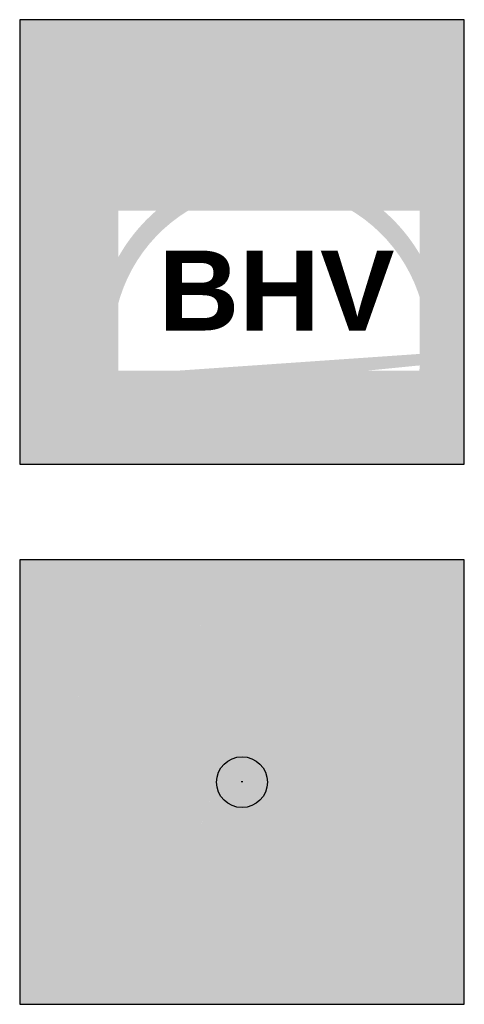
# Model space of a CAD drawing. Header units: millimetres. Extents: x -20879 to 80472, y -12121 to 39016.
# Tile 34 of 63: x 18211 to 18911, y 20845 to 22396. Entities that reach past the tile are written whole.
import ezdxf

# ---------------------------------------------------------------- set-up
doc = ezdxf.new("R2010")
doc.units = ezdxf.units.MM
doc.layers.add('DVD-VB-V_TEXT', color=7, linetype='Continuous')
doc.layers.add('FL6411--_EHBO', color=7, linetype='Continuous')
doc.layers.add('RVB-VB-V_Aanwijslijn', color=7, linetype='Continuous', true_color=0xff0001)
doc.styles.add('BURO-012', font='BUROFONT.shx', dxfattribs={"height": 1.2})
doc.styles.add('DVD_ALG 1.8mm_RE', font='arial.ttf', dxfattribs={"height": 1.8})

# ---------------------------------------------------------------- blocks, each defined once
blk = doc.blocks.new('RVB_EHBO_010_Icon')
at = {"layer": 'FL6411--_EHBO', "linetype": 'Continuous', "lineweight": 0, "true_color": 0x008542}
h = blk.add_hatch(color=116, dxfattribs=at)
h.paths.add_polyline_path([(-3.5, -3.5), (3.5, -3.5), (3.5, 3.5), (-3.5, 3.5)])
h.paths.add_polyline_path([(3.16, -1.871), (3.16, -1.946), (2.981, -1.946), (2.847, -2.69), (-1.275, -2.389), (-3.272, -2.389), (-3.272, -2.244, 0.300673), (-2.296, -1.471, -1.033732)], flags=16)
h.paths.add_polyline_path([(2.91, -1.763), (2.835, -1.763), (-2.407, -2.126, 0.13073), (-2.034, -1.515, -1.006785)], flags=0)
h.paths.add_polyline_path([(1.369, 1.994), (1.369, 2.62), (1.994, 2.62), (1.994, 3.245), (2.62, 3.245), (2.62, 2.62), (3.245, 2.62), (3.245, 1.994), (2.62, 1.994), (2.62, 1.369), (1.994, 1.369), (1.994, 1.994)], flags=16)
h.paths.add_polyline_path([(0.061, -2.22), (2.804, -1.946), (2.726, -2.41)], flags=0)
at = {"layer": 'Defpoints'}
blk.add_lwpolyline([(-3.5, -3.5), (3.5, -3.5), (3.5, 3.5), (-3.5, 3.5)], close=True, dxfattribs=at)
at = {"layer": 'FL6411--_EHBO', "color": 7, "linetype": 'Continuous', "lineweight": 0, "true_color": 0xf4f8f4, "insert": (-1.315, -0.137), "char_height": 1.26, "width": 3.48107, "attachment_point": 1, "style": 'BURO-012', "bg_fill": 2}
blk.add_mtext('{\\f@Arial Unicode MS|b1|i0|c0|p34;BHV}', dxfattribs=at)
at = {"layer": 'FL6411--_EHBO', "true_color": 0xffffff}
h = blk.add_hatch(color=7, dxfattribs=at)
h.dxf.hatch_style = 1
h.paths.add_polyline_path([(-2.296, -1.471, -0.300673), (-3.272, -2.244), (-3.272, -2.389), (-1.275, -2.389), (2.847, -2.69), (2.981, -1.946), (3.16, -1.946), (3.16, -1.871, 1.033732)])
h.paths.add_polyline_path([(2.91, -1.763), (2.835, -1.763), (-2.407, -2.126, 0.13073), (-2.034, -1.515, -1.006785)], flags=16)
h.paths.add_polyline_path([(0.061, -2.22), (2.804, -1.946), (2.726, -2.41)], flags=16)
h.paths.add_polyline_path([(3.245, 2.62), (2.62, 2.62), (2.62, 3.245), (1.994, 3.245), (1.994, 2.62), (1.369, 2.62), (1.369, 1.994), (1.994, 1.994), (1.994, 1.369), (2.62, 1.369), (2.62, 1.994), (3.245, 1.994)])
at = {"layer": 'FL6411--_EHBO', "color": 116, "linetype": 'Continuous', "lineweight": 0, "true_color": 0x008542}
blk.add_lwpolyline([(-3.5, -3.5), (3.5, -3.5), (3.5, 3.5), (-3.5, 3.5)], close=True, dxfattribs=at)
blk = doc.blocks.new('RVB_EHBO_010')
at = {"layer": 'RVB-VB-V_Aanwijslijn'}
h = blk.add_hatch(color=256, dxfattribs=at)
h.dxf.hatch_style = 1
edge = h.paths.add_edge_path()
edge.add_arc((0, 0), 0.4, 0, 360)
at = {"layer": 'Defpoints'}
for points in [[(-0.011, 0.008), (0.011, 0.008)], [(0, 0.017), (0, 0.008)]]:
    blk.add_lwpolyline(points, dxfattribs=at)
at = {"layer": 'RVB-VB-V_Aanwijslijn'}
blk.add_line((0, 0.01), (0, 0), dxfattribs=at)
blk.add_circle((0, 0), 0.4, dxfattribs=at)
at = {"layer": 'DVD-VB-V_TEXT', "lineweight": 5, "style": 'DVD_ALG 1.8mm_RE', "flags": 1}
blk.add_attdef('$RUIMTECODE', (8.121, 5.039), '', height=1.4, dxfattribs=at)
blk.add_blockref('RVB_EHBO_010_Icon', (0, 0))
blk = doc.blocks.new('RVB_EHBO_011_Icon')
at = {"layer": 'FL6411--_EHBO', "linetype": 'Continuous', "lineweight": 0, "true_color": 0x008542}
h = blk.add_hatch(color=116, dxfattribs=at)
h.paths.add_polyline_path([(3.5, 3.5), (-3.5, 3.5), (-3.5, -3.5), (3.5, -3.5)])
h.paths.add_polyline_path([(-0.409, 2.985), (-0.409, 2.791, -0.049036), (-0.95, 2.39, 0.773629), (-0.9, 2.318, 0.02753), (-0.297, 2.718), (-0.297, 3.231), (0.295, 3.231), (0.295, 2.718, 0.02753), (0.898, 2.318, 0.773629), (0.948, 2.39, -0.049036), (0.407, 2.791), (0.407, 2.985, -0.221085), (1.977, 1.929, -0.335312), (2.617, 1.075), (2.617, -0.39, -0.40262), (1.913, -1.235), (1.139, -2.185), (1.139, -2.421, 0.507839), (-1.141, -2.505), (-2.355, -2.609), (-2.355, -2.189), (-1.222, -2.085), (-1.915, -1.235, -0.40262), (-2.619, -0.39), (-2.619, 1.075, -0.335312), (-1.979, 1.929, -0.221085)], flags=16)
h.paths.add_polyline_path([(-1.909, 1.523), (-0.001, 1.695), (1.907, 1.523, -0.416381), (2.319, 1.113), (2.319, -0.425, -0.29046), (1.941, -0.952), (-0.001, -1.116), (-1.943, -0.952, -0.29046), (-2.321, -0.425), (-2.321, 1.113, -0.416381)], flags=0)
h.paths.add_polyline_path([(-1.935, 1.371), (-0.001, 1.544), (1.91, 1.372, -0.414214), (2.168, 1.113), (2.168, -0.42, -0.275546), (1.904, -0.803), (1.353, -0.85), (1.709, 0.043), (1.734, 0.204), (1.774, 0.73, 0.392158), (1.487, 1.04), (-0.001, 1.153), (-1.498, 1.039, 0.392158), (-1.776, 0.73), (-1.72, 0.041), (-1.356, -0.85), (-1.906, -0.803, -0.274112), (-2.171, -0.42), (-2.171, 1.113, -0.388381)], flags=0)
h.paths.add_polyline_path([(-0.009, 0.122, -0.200262), (0.358, -0.044, -0.16806), (0.524, -0.395, 0.141084), (0.661, -0.691, 0.11303), (0.921, -0.887), (0.46, -0.926), (-0.001, -0.965), (-0.923, -0.887, 0.269273), (-0.518, -0.343, -0.195917), (-0.36, -0.044, -0.169257)], flags=0)
h.paths.add_polyline_path([(1.112, -1.999), (1.032, -2.099, 0.459339), (-1.006, -2.099), (-1.085, -1.999, -0.459339)], flags=0)
h.paths.add_polyline_path([(1.135, -2.625, -0.526402), (-1.123, -2.648, -0.545239)], flags=16)
at = {"layer": 'FL6411--_EHBO', "true_color": 0xffffff}
h = blk.add_hatch(color=7, dxfattribs=at)
h.dxf.hatch_style = 1
h.paths.add_polyline_path([(-1.979, 1.929, -0.221085), (-0.409, 2.985), (-0.409, 2.791, -0.049036), (-0.95, 2.39, 0.812064), (-0.893, 2.322, 0.02724), (-0.297, 2.718), (-0.297, 3.231), (0.295, 3.231), (0.295, 2.718, 0.02753), (0.898, 2.318, 0.773629), (0.948, 2.39, -0.049036), (0.407, 2.791), (0.407, 2.985, -0.221085), (1.977, 1.929, -0.334193), (2.617, 1.079), (2.617, -0.39, -0.40262), (1.913, -1.235), (1.139, -2.185), (1.139, -2.421, 0.507839), (-1.141, -2.505), (-2.355, -2.609), (-2.355, -2.189), (-1.222, -2.085), (-1.915, -1.235, -0.40262), (-2.619, -0.39), (-2.619, 1.079, -0.334193)])
h.paths.add_polyline_path([(-0.001, 1.695), (1.907, 1.523, -0.416381), (2.319, 1.113), (2.319, -0.425, -0.29046), (1.941, -0.952), (-0.001, -1.116), (-1.943, -0.952, -0.29046), (-2.321, -0.425), (-2.321, 1.113, -0.416381), (-1.909, 1.523)], flags=16)
h.paths.add_polyline_path([(-0.001, 1.544), (1.91, 1.372, -0.414214), (2.168, 1.113), (2.168, -0.42, -0.275546), (1.904, -0.803), (1.353, -0.85), (1.709, 0.043), (1.734, 0.204), (1.774, 0.73, 0.392158), (1.487, 1.04), (-0.001, 1.153), (-1.498, 1.039, 0.392158), (-1.776, 0.73), (-1.72, 0.041), (-1.356, -0.85), (-1.906, -0.803, -0.274112), (-2.171, -0.42), (-2.171, 1.113, -0.388381), (-1.935, 1.371)], flags=0)
h.paths.add_polyline_path([(-0.009, 0.122, -0.200262), (0.358, -0.044, -0.16806), (0.524, -0.395, 0.141084), (0.661, -0.691, 0.11303), (0.921, -0.887), (0.46, -0.926), (-0.001, -0.965), (-0.923, -0.887, 0.269273), (-0.518, -0.343, -0.195917), (-0.36, -0.044, -0.169257)], flags=0)
h.paths.add_polyline_path([(1.112, -1.999), (1.032, -2.099, 0.459339), (-1.006, -2.099), (-1.085, -1.999, -0.459339)], flags=16)
h.paths.add_polyline_path([(-1.123, -2.648, 0.526402), (1.135, -2.625, 0.545239)])
h = blk.add_hatch(color=7, dxfattribs=at)
h.dxf.hatch_style = 1
h.paths.add_polyline_path([(-0.001, 1.544), (-1.935, 1.371, 0.388381), (-2.171, 1.113), (-2.171, -0.42, 0.274112), (-1.906, -0.803), (-1.356, -0.85), (-1.72, 0.041), (-1.776, 0.73, -0.392158), (-1.498, 1.039), (-0.001, 1.153), (1.487, 1.04, -0.392158), (1.774, 0.73), (1.734, 0.204), (1.709, 0.043), (1.353, -0.85), (1.904, -0.803, 0.275546), (2.168, -0.42), (2.168, 1.113, 0.414214), (1.91, 1.372)])
h = blk.add_hatch(color=7, dxfattribs=at)
h.dxf.hatch_style = 1
h.paths.add_polyline_path([(0.358, -0.044, 0.200262), (-0.009, 0.122, 0.169257), (-0.36, -0.044, 0.191), (-0.517, -0.335, -0.27265), (-0.923, -0.887), (-0.001, -0.965), (0.46, -0.926), (0.921, -0.887, -0.11303), (0.661, -0.691, -0.141084), (0.524, -0.395, 0.16806)])
at = {"layer": 'Defpoints'}
blk.add_lwpolyline([(-3.5, -3.5), (3.5, -3.5), (3.5, 3.5), (-3.5, 3.5)], close=True, dxfattribs=at)
at = {"layer": 'FL6411--_EHBO', "color": 7, "linetype": 'Continuous', "lineweight": 0}
blk.add_lwpolyline([(-3.5, -3.5), (3.5, -3.5), (3.5, 3.5), (-3.5, 3.5)], close=True, dxfattribs=at)
at = {"layer": 'FL6411--_EHBO', "color": 116, "linetype": 'Continuous', "lineweight": 0, "true_color": 0x008542}
blk.add_lwpolyline([(-3.5, -3.5), (3.5, -3.5), (3.5, 3.5), (-3.5, 3.5)], close=True, dxfattribs=at)
blk = doc.blocks.new('RVB_EHBO_011')
at = {"layer": 'RVB-VB-V_Aanwijslijn'}
h = blk.add_hatch(color=256, dxfattribs=at)
h.dxf.hatch_style = 1
edge = h.paths.add_edge_path()
edge.add_arc((0, 0), 0.4, 0, 360)
at = {"layer": 'Defpoints'}
for points in [[(-0.011, 0.008), (0.011, 0.008)], [(0, 0.017), (0, 0.008)]]:
    blk.add_lwpolyline(points, dxfattribs=at)
at = {"layer": 'RVB-VB-V_Aanwijslijn'}
blk.add_line((0, 0.01), (0, 0), dxfattribs=at)
blk.add_circle((0, 0), 0.4, dxfattribs=at)
blk.add_blockref('RVB_EHBO_011_Icon', (0, 0))
at = {"layer": 'DVD-VB-V_TEXT', "lineweight": 5, "style": 'DVD_ALG 1.8mm_RE', "flags": 1}
blk.add_attdef('$RUIMTECODE', (8.121, 5.039), '', height=1.4, dxfattribs=at)

msp = doc.modelspace()

# ---------------------------------------------------------------- block references
at = {"xscale": 100, "yscale": 100, "zscale": 100}
for name, p in [('RVB_EHBO_010', (18561.2, 22045.8)), ('RVB_EHBO_011', (18561.2, 21194.6))]:
    msp.add_blockref(name, p, dxfattribs=at)

doc.saveas('drawing.dxf')
